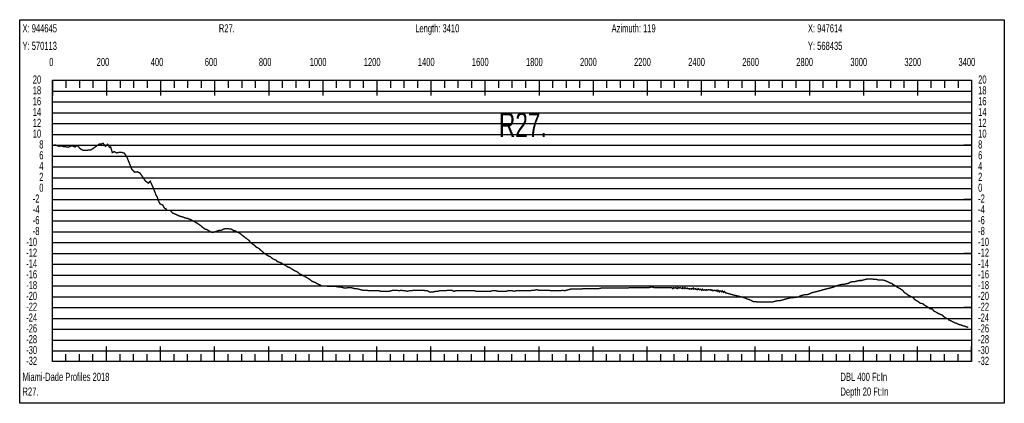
# Model space of a CAD drawing. Header units: inches. Extents: x 471865 to 538526, y 1054316 to 1102451.
# Tile 9 of 131: x 476701 to 480343, y 1060601 to 1062019. Entities that reach past the tile are written whole.
import ezdxf

# ---------------------------------------------------------------- set-up
doc = ezdxf.new("R2010")
doc.units = ezdxf.units.IN
doc.header["$MEASUREMENT"] = 0
for name, color, linetype in [('LABELS', 7, 'Continuous'), ('X_Gr1', 7, 'Continuous'), ('XSECTION', 7, 'Continuous')]:
    doc.layers.add(name, color=color, linetype=linetype)
doc.styles.get("Standard").update_dxf_attribs({"font": 'arial.ttf'})

msp = doc.modelspace()

# ---------------------------------------------------------------- linework, layer by layer
at = {"layer": 'X_Gr1', "color": 6, "linetype": 'Continuous', "lineweight": 18, "true_color": 0xff00ff, "transparency": 33554687, "const_width": 5}
msp.add_lwpolyline([(476821.9, 1061557), (476821.9, 1061557), (476822, 1061554.8), (476827.7, 1061555.3), (476833.8, 1061555.7), (476845.1, 1061551.3), (476855.7, 1061552.1), (476863.6, 1061549.8), (476871.3, 1061549.2), (476881.5, 1061547.8), (476890.4, 1061552.9), (476898.4, 1061551.5), (476905.9, 1061548.4), (476911.5, 1061554), (476916.7, 1061551), (476925.7, 1061541.1), (476936.2, 1061536), (476948.3, 1061536.2), (476965.4, 1061538.2), (476995.7, 1061559.7), (477003.1, 1061559.6), (477009.2, 1061562.5), (477018.1, 1061551.1), (477026, 1061558.6), (477033.1, 1061547), (477037.1, 1061548.9), (477043.4, 1061527.9), (477051, 1061531.3), (477059.2, 1061526.5), (477068, 1061528.7), (477076.7, 1061529.2), (477087.6, 1061525.8), (477096.9, 1061512.2), (477105.6, 1061490.4), (477115.8, 1061465.3), (477126.8, 1061455.1), (477135.8, 1061456.8), (477145.1, 1061452.9), (477157.2, 1061435.6), (477165.9, 1061422.7), (477176.6, 1061414.7), (477183.8, 1061422), (477195, 1061396.9), (477205.3, 1061370.4), (477209.8, 1061363.1), (477214.7, 1061348.4), (477220.2, 1061338.1), (477229.7, 1061334), (477234.8, 1061324.5), (477237.9, 1061321.9), (477242.7, 1061319.2), (477244.6, 1061315.7), (477247.4, 1061314.8), (477257.3, 1061314.5), (477262.2, 1061309.1), (477266.8, 1061304.1), (477273.3, 1061301.6), (477279.6, 1061298.7), (477285.9, 1061296), (477291, 1061293), (477292.1, 1061292.8), (477294.3, 1061293), (477297.5, 1061291), (477301.4, 1061291), (477306.2, 1061289), (477311.2, 1061287), (477315.9, 1061285), (477320.6, 1061285), (477325.5, 1061283), (477330.9, 1061281), (477336.2, 1061279), (477341.3, 1061275), (477347, 1061273), (477353.2, 1061269), (477359.8, 1061265), (477365.9, 1061261), (477371, 1061257), (477375.5, 1061253), (477380.3, 1061249), (477386.4, 1061245), (477393.2, 1061243), (477400.1, 1061239), (477406.6, 1061235), (477412.4, 1061233), (477417.7, 1061233), (477422.9, 1061235), (477428.4, 1061237), (477434.6, 1061239), (477440.8, 1061241), (477446.6, 1061241), (477451.5, 1061243), (477455.8, 1061245), (477460.5, 1061247), (477465.7, 1061247), (477471.3, 1061247), (477476.9, 1061245), (477482.1, 1061245), (477487.3, 1061243), (477492.2, 1061239), (477496.9, 1061239), (477501.5, 1061237), (477506.8, 1061233), (477512.6, 1061231), (477518.1, 1061227), (477523, 1061223), (477527.8, 1061219), (477533, 1061215), (477538.6, 1061211), (477543.9, 1061207), (477549.3, 1061203), (477555.1, 1061195), (477560.7, 1061191), (477566.3, 1061187), (477571.6, 1061183), (477577.2, 1061177), (477583.6, 1061175), (477590.3, 1061169), (477597.2, 1061163), (477603.3, 1061157), (477609.3, 1061153), (477615.4, 1061149), (477621.6, 1061145), (477628, 1061143), (477634.4, 1061137), (477641, 1061133), (477647.7, 1061131), (477654.2, 1061125), (477660.4, 1061123), (477666.3, 1061121), (477672.7, 1061117), (477679.7, 1061113), (477686.5, 1061109), (477692.9, 1061105), (477698.8, 1061103), (477705.1, 1061099), (477711.6, 1061095), (477717.6, 1061091), (477723.7, 1061089), (477730.1, 1061085), (477736.6, 1061079), (477742.8, 1061077), (477748.3, 1061073), (477754, 1061071), (477760.4, 1061067), (477767.3, 1061063), (477773.5, 1061059), (477778.6, 1061055), (477784, 1061051), (477790.6, 1061049), (477798.3, 1061045), (477805.5, 1061041), (477811.4, 1061039), (477817.3, 1061035), (477824.5, 1061035), (477833.4, 1061035), (477842.2, 1061033), (477849.5, 1061033), (477855.7, 1061033), (477862.2, 1061033), (477870.4, 1061033), (477879.5, 1061031), (477887.9, 1061031), (477895.3, 1061029), (477901.8, 1061027), (477908.8, 1061027), (477916.5, 1061029), (477924.7, 1061029), (477932.7, 1061027), (477939.7, 1061025), (477946.6, 1061025), (477954.3, 1061023), (477962.3, 1061021), (477970.2, 1061019), (477977.4, 1061019), (477984.6, 1061019), (477992.1, 1061017), (477999.4, 1061017), (478006.6, 1061017), (478013.5, 1061017), (478021.2, 1061017), (478029.3, 1061017), (478037.2, 1061015), (478044.6, 1061015), (478051.3, 1061015), (478058.5, 1061015), (478066.4, 1061015), (478074.6, 1061017), (478082.4, 1061019), (478089.4, 1061019), (478096.5, 1061019), (478104.3, 1061017), (478112.3, 1061019), (478120, 1061017), (478126.9, 1061017), (478134.1, 1061015), (478141.8, 1061017), (478149.5, 1061017), (478157.4, 1061019), (478164.7, 1061019), (478171.7, 1061019), (478178.9, 1061019), (478186.5, 1061019), (478194.6, 1061019), (478202.1, 1061017), (478209.1, 1061017), (478216, 1061013), (478223.4, 1061013), (478231.4, 1061013), (478239.1, 1061015), (478246.5, 1061015), (478253.9, 1061017), (478261.3, 1061017), (478268.9, 1061017), (478276.3, 1061017), (478283.8, 1061019), (478291.6, 1061019), (478299.4, 1061019), (478307, 1061015), (478314, 1061017), (478321.5, 1061017), (478329.7, 1061017), (478337.7, 1061017), (478345.3, 1061017), (478352.3, 1061017), (478359.6, 1061017), (478367.5, 1061017), (478375.4, 1061017), (478383, 1061017), (478390.1, 1061015), (478397, 1061015), (478404.3, 1061015), (478412, 1061015), (478419.8, 1061015), (478427.3, 1061015), (478434.6, 1061015), (478441.8, 1061015), (478448.8, 1061017), (478456, 1061017), (478463.4, 1061017), (478471.2, 1061015), (478478.7, 1061015), (478485.6, 1061015), (478492.4, 1061015), (478499.3, 1061015), (478506.8, 1061017), (478514.8, 1061017), (478522.6, 1061017), (478530, 1061015), (478536.7, 1061017), (478543.7, 1061017), (478551.4, 1061017), (478559.5, 1061017), (478567.8, 1061017), (478575.2, 1061017), (478582.4, 1061017), (478589.7, 1061017), (478596.9, 1061019), (478604.7, 1061019), (478612.6, 1061021), (478620.5, 1061019), (478628, 1061019), (478635.1, 1061019), (478642.3, 1061019), (478649.8, 1061019), (478657.8, 1061019), (478665.9, 1061017), (478673.1, 1061017), (478679.6, 1061017), (478686.4, 1061017), (478694.3, 1061017), (478702.1, 1061017), (478709.3, 1061019), (478716.4, 1061017), (478723.1, 1061019), (478730.3, 1061021), (478738.4, 1061023), (478746.5, 1061023), (478754.4, 1061023), (478762, 1061023), (478769.6, 1061023), (478777.6, 1061023), (478786, 1061025), (478794.5, 1061025), (478802.7, 1061025), (478811, 1061025), (478819.1, 1061025), (478827.2, 1061025), (478835.5, 1061025), (478843.5, 1061025), (478851.7, 1061027), (478859.9, 1061027), (478867.9, 1061027), (478875.9, 1061027), (478883.9, 1061027), (478892.4, 1061027), (478901.1, 1061027), (478909.3, 1061027), (478917.2, 1061027), (478924.8, 1061027), (478932.9, 1061027), (478941.4, 1061027), (478950, 1061027), (478958.4, 1061029), (478966, 1061029), (478973.3, 1061029), (478981.2, 1061029), (478989.7, 1061029), (478998.4, 1061029), (479006.6, 1061029), (479014.4, 1061029), (479022.1, 1061029), (479029.9, 1061029), (479038.5, 1061031), (479047.3, 1061029), (479055.8, 1061029), (479063.7, 1061029), (479078.5, 1061029), (479086.7, 1061029), (479095.5, 1061029), (479104.4, 1061029), (479112.8, 1061029), (479116.8, 1061025), (479120.6, 1061029), (479122.9, 1061027), (479127.9, 1061029), (479129, 1061027), (479135.1, 1061025), (479135.7, 1061029), (479141, 1061027), (479144, 1061029), (479146.5, 1061027), (479152.3, 1061025), (479152.7, 1061029), (479158.6, 1061025), (479161.7, 1061029), (479165.3, 1061025), (479170.2, 1061027), (479172.2, 1061025), (479178, 1061025), (479179.2, 1061023), (479185.3, 1061025), (479186.5, 1061023), (479192.7, 1061027), (479194, 1061023), (479201.1, 1061025), (479201.3, 1061023), (479208.5, 1061021), (479209.9, 1061025), (479216.1, 1061021), (479218.1, 1061023), (479223.4, 1061019), (479225.8, 1061023), (479230.3, 1061019), (479233.5, 1061021), (479236.9, 1061019), (479241.5, 1061021), (479243.7, 1061019), (479249.5, 1061021), (479250.7, 1061021), (479257.6, 1061019), (479257.6, 1061021), (479264.4, 1061019), (479265.5, 1061017), (479270.6, 1061019), (479273.5, 1061017), (479276.9, 1061019), (479281.4, 1061015), (479283.7, 1061019), (479289, 1061013), (479291.2, 1061017), (479296.6, 1061013), (479299.3, 1061017), (479304.6, 1061011), (479306.9, 1061015), (479312.9, 1061009), (479321, 1061007), (479328.3, 1061005), (479335.2, 1061003), (479343, 1061001), (479351.4, 1060999), (479360, 1060997), (479368, 1060995), (479375.4, 1060993), (479382.7, 1060991), (479390.6, 1060987), (479399, 1060985), (479407.3, 1060981), (479415.2, 1060977), (479423, 1060977), (479430.8, 1060975), (479438.5, 1060975), (479445.9, 1060975), (479453.1, 1060975), (479460.8, 1060975), (479468.8, 1060975), (479476.7, 1060975), (479483.9, 1060975), (479490.9, 1060977), (479498.3, 1060979), (479506.4, 1060981), (479514.6, 1060981), (479522.5, 1060983), (479529.6, 1060985), (479536.4, 1060987), (479543.9, 1060989), (479552.5, 1060991), (479561.2, 1060991), (479569, 1060993), (479576, 1060993), (479582.8, 1060995), (479590.4, 1060999), (479598.6, 1061001), (479606.9, 1061003), (479614.7, 1061003), (479621.7, 1061005), (479628.6, 1061009), (479635.8, 1061011), (479644, 1061013), (479652.5, 1061015), (479660.3, 1061017), (479667.2, 1061019), (479674, 1061021), (479681.6, 1061023), (479689.9, 1061025), (479698, 1061027), (479705.5, 1061029), (479712.7, 1061031), (479720.2, 1061035), (479728, 1061037), (479735.7, 1061039), (479743.5, 1061041), (479751.4, 1061041), (479759.4, 1061043), (479767.2, 1061045), (479774.6, 1061049), (479782.3, 1061051), (479790.2, 1061051), (479798.5, 1061053), (479806.8, 1061055), (479814.8, 1061055), (479822.3, 1061057), (479829.5, 1061059), (479837, 1061061), (479845, 1061061), (479853.3, 1061061), (479861.9, 1061059), (479869.8, 1061059), (479876.8, 1061057), (479887.9, 1061057), (479891.9, 1061057), (479901.1, 1061055), (479910.2, 1061051), (479918.3, 1061047), (479929.1, 1061043), (479932.7, 1061039), (479940.7, 1061035), (479949.1, 1061029), (479957.4, 1061025), (479969, 1061017), (479972.7, 1061011), (479979.6, 1061007), (479986.9, 1061001), (479995, 1060997), (480006.8, 1060991), (480010.6, 1060985), (480017.6, 1060981), (480024.4, 1060977), (480031.8, 1060971), (480042.6, 1060969), (480046.1, 1060965), (480052.7, 1060961), (480063.1, 1060955), (480066.8, 1060951), (480077.7, 1060949), (480081.4, 1060943), (480088.7, 1060939), (480095.6, 1060935), (480102.8, 1060931), (480114, 1060927), (480117.7, 1060923), (480124.6, 1060917), (480134.7, 1060913), (480138.1, 1060909), (480148, 1060905), (480151.4, 1060903), (480158.8, 1060899), (480166.1, 1060897), (480173, 1060893), (480182.2, 1060891), (480185.4, 1060889), (480193.1, 1060887), (480205.4, 1060883), (480209.4, 1060881)], dxfattribs=at)
at = {"layer": 'XSECTION', "color": 18, "linetype": 'Continuous', "true_color": 0x000000}
for points in [[(476700.7, 1062019), (480343.1, 1062019), (480343.1, 1060601), (476700.7, 1060601), (476700.7, 1062019)], [(476821.9, 1061795), (480221.9, 1061795), (480221.9, 1060755), (476821.9, 1060755), (476821.9, 1061795)], [(476821.9, 1061795), (476821.9, 1061738.6)], [(476821.9, 1061795), (476821.9, 1061738.6)], [(476821.9, 1061795), (476821.9, 1061767)], [(476821.9, 1061795), (476821.9, 1061767)], [(476871.9, 1061795), (476871.9, 1061767)], [(476921.9, 1061795), (476921.9, 1061767)], [(476971.9, 1061795), (476971.9, 1061767)], [(477021.9, 1061795), (477021.9, 1061738.6)], [(477021.9, 1061795), (477021.9, 1061767)], [(477071.9, 1061795), (477071.9, 1061767)], [(477121.9, 1061795), (477121.9, 1061767)], [(477171.9, 1061795), (477171.9, 1061767)], [(477221.9, 1061795), (477221.9, 1061738.6)], [(477221.9, 1061795), (477221.9, 1061767)], [(477271.9, 1061795), (477271.9, 1061767)], [(477321.9, 1061795), (477321.9, 1061767)], [(477371.9, 1061795), (477371.9, 1061767)], [(477421.9, 1061795), (477421.9, 1061738.6)], [(477421.9, 1061795), (477421.9, 1061767)], [(477471.9, 1061795), (477471.9, 1061767)], [(477521.9, 1061795), (477521.9, 1061767)], [(477571.9, 1061795), (477571.9, 1061767)], [(477621.9, 1061795), (477621.9, 1061738.6)], [(477621.9, 1061795), (477621.9, 1061767)], [(477671.9, 1061795), (477671.9, 1061767)], [(477721.9, 1061795), (477721.9, 1061767)], [(477771.9, 1061795), (477771.9, 1061767)], [(477821.9, 1061795), (477821.9, 1061738.6)], [(477821.9, 1061795), (477821.9, 1061767)], [(477871.9, 1061795), (477871.9, 1061767)], [(477921.9, 1061795), (477921.9, 1061767)], [(477971.9, 1061795), (477971.9, 1061767)], [(478021.9, 1061795), (478021.9, 1061738.6)], [(478021.9, 1061795), (478021.9, 1061767)], [(478071.9, 1061795), (478071.9, 1061767)], [(478121.9, 1061795), (478121.9, 1061767)], [(478171.9, 1061795), (478171.9, 1061767)], [(478221.9, 1061795), (478221.9, 1061738.6)], [(478221.9, 1061795), (478221.9, 1061767)], [(478271.9, 1061795), (478271.9, 1061767)], [(478321.9, 1061795), (478321.9, 1061767)], [(478371.9, 1061795), (478371.9, 1061767)], [(478421.9, 1061795), (478421.9, 1061738.6)], [(478421.9, 1061795), (478421.9, 1061767)], [(478471.9, 1061795), (478471.9, 1061767)], [(478521.9, 1061795), (478521.9, 1061767)], [(478571.9, 1061795), (478571.9, 1061767)], [(478621.9, 1061795), (478621.9, 1061738.6)], [(478621.9, 1061795), (478621.9, 1061767)], [(478671.9, 1061795), (478671.9, 1061767)], [(478721.9, 1061795), (478721.9, 1061767)], [(478771.9, 1061795), (478771.9, 1061767)], [(478821.9, 1061795), (478821.9, 1061738.6)], [(478821.9, 1061795), (478821.9, 1061767)], [(478871.9, 1061795), (478871.9, 1061767)], [(478921.9, 1061795), (478921.9, 1061767)], [(478971.9, 1061795), (478971.9, 1061767)], [(479021.9, 1061795), (479021.9, 1061738.6)], [(479021.9, 1061795), (479021.9, 1061767)], [(479071.9, 1061795), (479071.9, 1061767)], [(479121.9, 1061795), (479121.9, 1061767)], [(479171.9, 1061795), (479171.9, 1061767)], [(479221.9, 1061795), (479221.9, 1061738.6)], [(479221.9, 1061795), (479221.9, 1061767)], [(479271.9, 1061795), (479271.9, 1061767)], [(479321.9, 1061795), (479321.9, 1061767)], [(479371.9, 1061795), (479371.9, 1061767)], [(479421.9, 1061795), (479421.9, 1061738.6)], [(479421.9, 1061795), (479421.9, 1061767)], [(479471.9, 1061795), (479471.9, 1061767)], [(479521.9, 1061795), (479521.9, 1061767)], [(479571.9, 1061795), (479571.9, 1061767)], [(479621.9, 1061795), (479621.9, 1061738.6)], [(479621.9, 1061795), (479621.9, 1061767)], [(479671.9, 1061795), (479671.9, 1061767)], [(479721.9, 1061795), (479721.9, 1061767)], [(479771.9, 1061795), (479771.9, 1061767)], [(479821.9, 1061795), (479821.9, 1061738.6)], [(479821.9, 1061795), (479821.9, 1061767)], [(479871.9, 1061795), (479871.9, 1061767)], [(479921.9, 1061795), (479921.9, 1061767)], [(479971.9, 1061795), (479971.9, 1061767)], [(480021.9, 1061795), (480021.9, 1061738.6)], [(480021.9, 1061795), (480021.9, 1061767)], [(480071.9, 1061795), (480071.9, 1061767)], [(480121.9, 1061795), (480121.9, 1061767)], [(480171.9, 1061795), (480171.9, 1061767)], [(480221.9, 1061795), (480221.9, 1061738.6)], [(480221.9, 1061795), (480221.9, 1061767)], [(476821.9, 1061555), (476849.9, 1061555)], [(480221.9, 1061555), (480193.9, 1061555)], [(476821.9, 1061355), (476849.9, 1061355)], [(480221.9, 1061355), (480193.9, 1061355)], [(476821.9, 1061155), (476849.9, 1061155)], [(480221.9, 1061155), (480193.9, 1061155)], [(476821.9, 1060955), (476849.9, 1060955)], [(480221.9, 1060955), (480193.9, 1060955)], [(476821.9, 1060755), (476821.9, 1060811.4)], [(476821.9, 1060755), (476821.9, 1060811.4)], [(476821.9, 1060755), (476821.9, 1060783)], [(476821.9, 1060755), (476821.9, 1060783)], [(476871.9, 1060755), (476871.9, 1060783)], [(476921.9, 1060755), (476921.9, 1060783)], [(476971.9, 1060755), (476971.9, 1060783)], [(477021.9, 1060755), (477021.9, 1060811.4)], [(477021.9, 1060755), (477021.9, 1060783)], [(477071.9, 1060755), (477071.9, 1060783)], [(477121.9, 1060755), (477121.9, 1060783)], [(477171.9, 1060755), (477171.9, 1060783)], [(477221.9, 1060755), (477221.9, 1060811.4)], [(477221.9, 1060755), (477221.9, 1060783)], [(477271.9, 1060755), (477271.9, 1060783)], [(477321.9, 1060755), (477321.9, 1060783)], [(477371.9, 1060755), (477371.9, 1060783)], [(477421.9, 1060755), (477421.9, 1060811.4)], [(477421.9, 1060755), (477421.9, 1060783)], [(477471.9, 1060755), (477471.9, 1060783)], [(477521.9, 1060755), (477521.9, 1060783)], [(477571.9, 1060755), (477571.9, 1060783)], [(477621.9, 1060755), (477621.9, 1060811.4)], [(477621.9, 1060755), (477621.9, 1060783)], [(477671.9, 1060755), (477671.9, 1060783)], [(477721.9, 1060755), (477721.9, 1060783)], [(477771.9, 1060755), (477771.9, 1060783)], [(477821.9, 1060755), (477821.9, 1060811.4)], [(477821.9, 1060755), (477821.9, 1060783)], [(477871.9, 1060755), (477871.9, 1060783)], [(477921.9, 1060755), (477921.9, 1060783)], [(477971.9, 1060755), (477971.9, 1060783)], [(478021.9, 1060755), (478021.9, 1060811.4)], [(478021.9, 1060755), (478021.9, 1060783)], [(478071.9, 1060755), (478071.9, 1060783)], [(478121.9, 1060755), (478121.9, 1060783)], [(478171.9, 1060755), (478171.9, 1060783)], [(478221.9, 1060755), (478221.9, 1060811.4)], [(478221.9, 1060755), (478221.9, 1060783)], [(478271.9, 1060755), (478271.9, 1060783)], [(478321.9, 1060755), (478321.9, 1060783)], [(478371.9, 1060755), (478371.9, 1060783)], [(478421.9, 1060755), (478421.9, 1060811.4)], [(478421.9, 1060755), (478421.9, 1060783)], [(478471.9, 1060755), (478471.9, 1060783)], [(478521.9, 1060755), (478521.9, 1060783)], [(478571.9, 1060755), (478571.9, 1060783)], [(478621.9, 1060755), (478621.9, 1060811.4)], [(478621.9, 1060755), (478621.9, 1060783)], [(478671.9, 1060755), (478671.9, 1060783)], [(478721.9, 1060755), (478721.9, 1060783)], [(478771.9, 1060755), (478771.9, 1060783)], [(478821.9, 1060755), (478821.9, 1060811.4)], [(478821.9, 1060755), (478821.9, 1060783)], [(478871.9, 1060755), (478871.9, 1060783)], [(478921.9, 1060755), (478921.9, 1060783)], [(478971.9, 1060755), (478971.9, 1060783)], [(479021.9, 1060755), (479021.9, 1060811.4)], [(479021.9, 1060755), (479021.9, 1060783)], [(479071.9, 1060755), (479071.9, 1060783)], [(479121.9, 1060755), (479121.9, 1060783)], [(479171.9, 1060755), (479171.9, 1060783)], [(479221.9, 1060755), (479221.9, 1060811.4)], [(479221.9, 1060755), (479221.9, 1060783)], [(479271.9, 1060755), (479271.9, 1060783)], [(479321.9, 1060755), (479321.9, 1060783)], [(479371.9, 1060755), (479371.9, 1060783)], [(479421.9, 1060755), (479421.9, 1060811.4)], [(479421.9, 1060755), (479421.9, 1060783)], [(479471.9, 1060755), (479471.9, 1060783)], [(479521.9, 1060755), (479521.9, 1060783)], [(479571.9, 1060755), (479571.9, 1060783)], [(479621.9, 1060755), (479621.9, 1060811.4)], [(479621.9, 1060755), (479621.9, 1060783)], [(479671.9, 1060755), (479671.9, 1060783)], [(479721.9, 1060755), (479721.9, 1060783)], [(479771.9, 1060755), (479771.9, 1060783)], [(479821.9, 1060755), (479821.9, 1060811.4)], [(479821.9, 1060755), (479821.9, 1060783)], [(479871.9, 1060755), (479871.9, 1060783)], [(479921.9, 1060755), (479921.9, 1060783)], [(479971.9, 1060755), (479971.9, 1060783)], [(480021.9, 1060755), (480021.9, 1060811.4)], [(480021.9, 1060755), (480021.9, 1060783)], [(480071.9, 1060755), (480071.9, 1060783)], [(480121.9, 1060755), (480121.9, 1060783)], [(480171.9, 1060755), (480171.9, 1060783)], [(480221.9, 1060755), (480221.9, 1060811.4)], [(480221.9, 1060755), (480221.9, 1060783)]]:
    msp.add_lwpolyline(points, dxfattribs=at)
at = {"layer": 'XSECTION', "color": 18, "true_color": 0x000000}
for points in [[(476821.9, 1061755), (480221.9, 1061755)], [(476821.9, 1061715), (480221.9, 1061715)], [(476821.9, 1061675), (480221.9, 1061675)], [(476821.9, 1061635), (480221.9, 1061635)], [(476821.9, 1061595), (480221.9, 1061595)], [(476821.9, 1061555), (480221.9, 1061555)], [(476821.9, 1061515), (480221.9, 1061515)], [(476821.9, 1061475), (480221.9, 1061475)], [(476821.9, 1061435), (480221.9, 1061435)], [(476821.9, 1061395), (480221.9, 1061395)], [(476821.9, 1061355), (480221.9, 1061355)], [(476821.9, 1061315), (480221.9, 1061315)], [(476821.9, 1061275), (480221.9, 1061275)], [(476821.9, 1061235), (480221.9, 1061235)], [(476821.9, 1061195), (480221.9, 1061195)], [(476821.9, 1061155), (480221.9, 1061155)], [(476821.9, 1061115), (480221.9, 1061115)], [(476821.9, 1061075), (480221.9, 1061075)], [(476821.9, 1061035), (480221.9, 1061035)], [(476821.9, 1060995), (480221.9, 1060995)], [(476821.9, 1060955), (480221.9, 1060955)], [(476821.9, 1060915), (480221.9, 1060915)], [(476821.9, 1060875), (480221.9, 1060875)], [(476821.9, 1060835), (480221.9, 1060835)], [(476821.9, 1060795), (480221.9, 1060795)]]:
    msp.add_lwpolyline(points, dxfattribs=at)

# ---------------------------------------------------------------- texts
at = {"layer": 'LABELS', "color": 18, "true_color": 0x000000, "width": 0.666667}
for s, height, p in [('X: 944645', 30, (476711.1, 1061972.2)), ('R27.', 30, (477437.5, 1061972.2)), ('Length: 3410', 30, (478163.9, 1061972.2)), ('Azimuth: 119', 30, (478890.3, 1061972.2)), ('X: 947614', 30, (479616.7, 1061972.2)), ('Y: 570113', 30, (476711.1, 1061907.4)), ('Y: 568435', 30, (479616.7, 1061907.4)), ('0', 30, (476809.9, 1061847.8)), ('0', 30, (476809.9, 1061847.8)), ('200', 30, (476985.5, 1061847.8)), ('400', 30, (477185.5, 1061847.8)), ('600', 30, (477385.5, 1061847.8)), ('800', 30, (477585.5, 1061847.8)), ('1000', 30, (477773.5, 1061847.8)), ('1200', 30, (477973.5, 1061847.8)), ('1400', 30, (478173.5, 1061847.8)), ('1600', 30, (478373.5, 1061847.8)), ('1800', 30, (478573.5, 1061847.8)), ('2000', 30, (478773.5, 1061847.8)), ('2200', 30, (478973.5, 1061847.8)), ('2400', 30, (479173.5, 1061847.8)), ('2600', 30, (479373.5, 1061847.8)), ('2800', 30, (479573.5, 1061847.8)), ('3000', 30, (479773.5, 1061847.8)), ('3200', 30, (479973.5, 1061847.8)), ('3400', 30, (480173.5, 1061847.8)), ('20', 30, (476749.1, 1061783)), ('20', 30, (480246.3, 1061783)), ('18', 30, (476749.1, 1061743)), ('18', 30, (480246.3, 1061743)), ('16', 30, (476749.1, 1061703)), ('16', 30, (480246.3, 1061703)), ('14', 30, (476749.1, 1061663)), ('14', 30, (480246.3, 1061663)), ('12', 30, (476749.1, 1061623)), ('R27.', 90, (478473.5, 1061585.8)), ('12', 30, (480246.3, 1061623)), ('10', 30, (476749.1, 1061583)), ('10', 30, (480246.3, 1061583)), ('8', 30, (476773.1, 1061543)), ('8', 30, (480246.3, 1061543)), ('6', 30, (476773.1, 1061503)), ('6', 30, (480246.3, 1061503)), ('4', 30, (476773.1, 1061463)), ('4', 30, (480246.3, 1061463)), ('2', 30, (476773.1, 1061423)), ('2', 30, (480246.3, 1061423)), ('0', 30, (476773.1, 1061383)), ('0', 30, (480246.3, 1061383)), ('-2', 30, (476749.1, 1061343)), ('-2', 30, (480246.3, 1061343)), ('-4', 30, (476749.1, 1061303)), ('-4', 30, (480246.3, 1061303)), ('-6', 30, (476749.1, 1061263)), ('-6', 30, (480246.3, 1061263)), ('-8', 30, (476749.1, 1061223)), ('-8', 30, (480246.3, 1061223)), ('-10', 30, (476724.7, 1061183)), ('-10', 30, (480246.3, 1061183)), ('-12', 30, (476724.7, 1061143)), ('-12', 30, (480246.3, 1061143)), ('-14', 30, (476724.7, 1061103)), ('-14', 30, (480246.3, 1061103)), ('-16', 30, (476724.7, 1061063)), ('-16', 30, (480246.3, 1061063)), ('-18', 30, (476724.7, 1061023)), ('-18', 30, (480246.3, 1061023)), ('-20', 30, (476724.7, 1060983)), ('-20', 30, (480246.3, 1060983)), ('-22', 30, (476724.7, 1060943)), ('-22', 30, (480246.3, 1060943)), ('-24', 30, (476724.7, 1060903)), ('-24', 30, (480246.3, 1060903)), ('-26', 30, (476724.7, 1060863)), ('-26', 30, (480246.3, 1060863)), ('-28', 30, (476724.7, 1060823)), ('-28', 30, (480246.3, 1060823)), ('-30', 30, (476724.7, 1060783)), ('-30', 30, (480246.3, 1060783)), ('-32', 30, (476724.7, 1060743)), ('-32', 30, (480246.3, 1060743)), ('Miami-Dade Profiles 2018', 30, (476711.1, 1060683.8)), ('DBL 400 Ft:In', 30, (479737.1, 1060683.8)), ('R27.', 30, (476711.1, 1060629.4)), ('Depth 20 Ft:In', 30, (479737.1, 1060629.4))]:
    msp.add_text(s, height=height, dxfattribs=at).set_placement(p)

doc.saveas('drawing.dxf')
